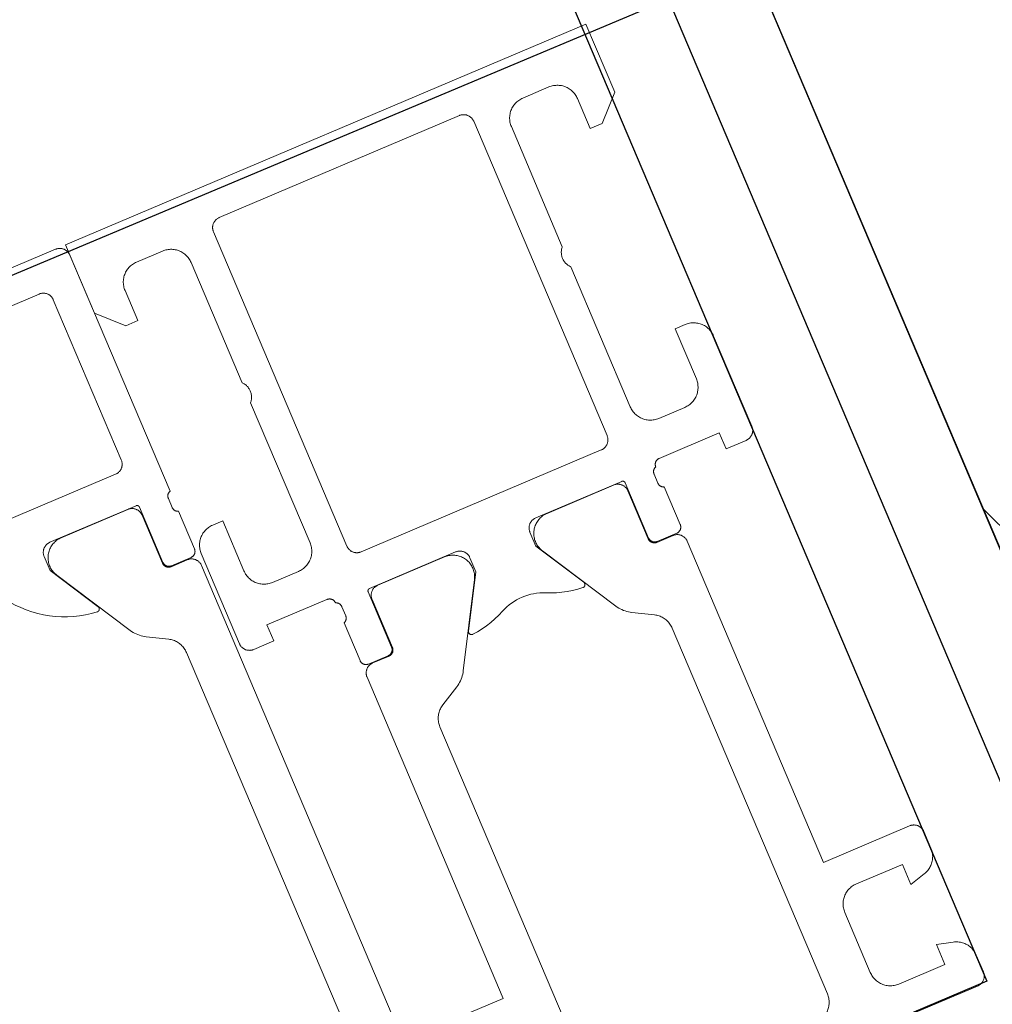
# Model space of a CAD drawing. Header units: metres. Extents: x 63115 to 703450, y -261936 to -53969.
# Tile 107 of 256: x 165753 to 165798, y -143459 to -143414. Entities that reach past the tile are written whole.
import ezdxf

# ---------------------------------------------------------------- set-up
doc = ezdxf.new("R2010")
doc.units = ezdxf.units.M
doc.layers.add('_01Hulplijnen', color=6, linetype='Continuous', plot=False)
for name, color, linetype in [('_02Binnenwanden', 2, 'Continuous'), ('_03-PROJECTION', 1, 'Continuous'), ('LAYER98', 7, 'Continuous')]:
    doc.layers.add(name, color=color, linetype=linetype)

# ---------------------------------------------------------------- blocks, each defined once
blk = doc.blocks.new('*U184')
at = {"layer": '_01Hulplijnen'}
blk.add_lwpolyline([(6.1, 113.339), (0, 0)], dxfattribs=at)
at = {"layer": '_02Binnenwanden'}
blk.add_lwpolyline([(-34.969, 1.882), (-34.46, 11.341), (-3.655, 9.683), (1.936, 113.563), (10.264, 113.115), (4.673, 9.235), (35.478, 7.577), (34.969, -1.882)], close=True, dxfattribs=at)
blk = doc.blocks.new('*U164')
at = {"layer": 'LAYER98', "color": 7, "linetype": 'Continuous', "lineweight": 9}
for points in [[(888.377, 60.184), (937.377, 60.184)], [(937.377, 60.184), (937.404, 60.184), (937.432, 60.181), (937.458, 60.178), (937.484, 60.173), (937.511, 60.166), (937.537, 60.158), (937.563, 60.149), (937.587, 60.138), (937.611, 60.126), (937.635, 60.113), (937.658, 60.098), (937.68, 60.082), (937.701, 60.066), (937.722, 60.047), (937.74, 60.028), (937.759, 60.008), (937.775, 59.987), (937.791, 59.965), (937.806, 59.942), (937.819, 59.919), (937.831, 59.894), (937.842, 59.869), (937.852, 59.844), (937.859, 59.818), (937.865, 59.792), (937.871, 59.765), (937.874, 59.738), (937.877, 59.711), (937.877, 59.684)], [(939.577, 57.185), (939.577, 55.684), (938.978, 55.684), (937.878, 56.784), (937.878, 60.184), (963.878, 60.184)], [(963.878, 60.184), (963.878, 56.784), (962.777, 55.684), (962.178, 55.684), (962.178, 57.185)], [(937.877, 59.684), (937.877, 47.884)], [(935.877, 58.584), (915.077, 58.584)], [(936.377, 58.084), (936.377, 58.111), (936.374, 58.138), (936.371, 58.165), (936.365, 58.192), (936.359, 58.218), (936.352, 58.244), (936.342, 58.269), (936.331, 58.294), (936.319, 58.318), (936.306, 58.342), (936.291, 58.365), (936.275, 58.387), (936.259, 58.408), (936.24, 58.428), (936.221, 58.447), (936.201, 58.465), (936.18, 58.482), (936.158, 58.498), (936.135, 58.513), (936.111, 58.526), (936.087, 58.538), (936.063, 58.549), (936.037, 58.558), (936.011, 58.566), (935.984, 58.573), (935.958, 58.578), (935.932, 58.581), (935.904, 58.584), (935.877, 58.584)], [(944.878, 58.584), (944.851, 58.584), (944.823, 58.581), (944.797, 58.578), (944.771, 58.573), (944.744, 58.566), (944.718, 58.558), (944.692, 58.549), (944.668, 58.538), (944.644, 58.526), (944.62, 58.513), (944.597, 58.498), (944.575, 58.483), (944.554, 58.465), (944.534, 58.447), (944.515, 58.428), (944.496, 58.408), (944.48, 58.387), (944.464, 58.365), (944.449, 58.342), (944.436, 58.319), (944.424, 58.294), (944.413, 58.269), (944.404, 58.244), (944.396, 58.218), (944.39, 58.192), (944.384, 58.165), (944.381, 58.139), (944.378, 58.111), (944.378, 58.084)], [(956.878, 58.584), (944.878, 58.584)], [(957.378, 58.084), (957.377, 58.111), (957.375, 58.139), (957.371, 58.165), (957.366, 58.192), (957.359, 58.218), (957.352, 58.244), (957.342, 58.269), (957.331, 58.294), (957.319, 58.319), (957.306, 58.342), (957.291, 58.365), (957.275, 58.387), (957.259, 58.408), (957.24, 58.428), (957.222, 58.447), (957.201, 58.465), (957.181, 58.483), (957.158, 58.498), (957.136, 58.513), (957.112, 58.526), (957.088, 58.538), (957.063, 58.549), (957.037, 58.558), (957.012, 58.566), (956.985, 58.573), (956.959, 58.578), (956.932, 58.581), (956.904, 58.584), (956.878, 58.584)], [(936.377, 50.084), (936.377, 58.084)], [(940.577, 58.185), (940.523, 58.183), (940.47, 58.179), (940.416, 58.172), (940.362, 58.161), (940.311, 58.148), (940.259, 58.132), (940.207, 58.114), (940.158, 58.092), (940.109, 58.068), (940.063, 58.042), (940.017, 58.013), (939.973, 57.981), (939.931, 57.947), (939.89, 57.911), (939.852, 57.873), (939.815, 57.832), (939.781, 57.79), (939.75, 57.746), (939.721, 57.7), (939.694, 57.653), (939.67, 57.605), (939.648, 57.555), (939.63, 57.504), (939.614, 57.452), (939.601, 57.4), (939.591, 57.347), (939.584, 57.293), (939.579, 57.239), (939.577, 57.185)], [(941.878, 58.185), (940.577, 58.185)], [(942.878, 57.185), (942.876, 57.239), (942.872, 57.293), (942.864, 57.347), (942.855, 57.4), (942.841, 57.452), (942.825, 57.504), (942.807, 57.555), (942.785, 57.605), (942.761, 57.653), (942.734, 57.7), (942.705, 57.746), (942.674, 57.79), (942.64, 57.832), (942.604, 57.873), (942.565, 57.911), (942.525, 57.947), (942.482, 57.981), (942.439, 58.013), (942.394, 58.042), (942.346, 58.068), (942.298, 58.092), (942.248, 58.114), (942.197, 58.132), (942.146, 58.148), (942.093, 58.161), (942.039, 58.172), (941.985, 58.179), (941.932, 58.183), (941.878, 58.185)], [(944.378, 58.084), (944.378, 42.384)], [(957.378, 42.384), (957.378, 58.084)], [(959.878, 58.185), (959.823, 58.183), (959.77, 58.179), (959.716, 58.172), (959.663, 58.161), (959.61, 58.148), (959.559, 58.132), (959.508, 58.114), (959.458, 58.092), (959.409, 58.068), (959.362, 58.042), (959.316, 58.013), (959.273, 57.981), (959.231, 57.947), (959.19, 57.911), (959.151, 57.873), (959.115, 57.832), (959.081, 57.79), (959.05, 57.746), (959.021, 57.7), (958.994, 57.653), (958.97, 57.605), (958.948, 57.555), (958.93, 57.504), (958.914, 57.452), (958.901, 57.4), (958.891, 57.347), (958.884, 57.293), (958.879, 57.239), (958.878, 57.185)], [(961.178, 58.185), (959.878, 58.185)], [(962.178, 57.185), (962.176, 57.239), (962.172, 57.293), (962.164, 57.347), (962.154, 57.4), (962.142, 57.452), (962.125, 57.504), (962.106, 57.555), (962.085, 57.605), (962.062, 57.653), (962.034, 57.7), (962.005, 57.746), (961.974, 57.79), (961.94, 57.832), (961.903, 57.873), (961.865, 57.911), (961.825, 57.947), (961.783, 57.981), (961.739, 58.013), (961.693, 58.042), (961.647, 58.068), (961.598, 58.092), (961.548, 58.114), (961.497, 58.132), (961.445, 58.148), (961.393, 58.161), (961.34, 58.172), (961.286, 58.179), (961.231, 58.183), (961.178, 58.185)], [(942.878, 51.184), (942.878, 57.185)], [(958.878, 57.185), (958.878, 51.184)], [(942.878, 50.184), (942.904, 50.214), (942.929, 50.244), (942.952, 50.276), (942.974, 50.309), (942.992, 50.344), (943.01, 50.379), (943.025, 50.415), (943.039, 50.452), (943.051, 50.49), (943.061, 50.528), (943.068, 50.567), (943.073, 50.606), (943.076, 50.645), (943.078, 50.684), (943.076, 50.724), (943.073, 50.763), (943.068, 50.802), (943.061, 50.841), (943.051, 50.879), (943.039, 50.917), (943.025, 50.954), (943.01, 50.99), (942.992, 51.025), (942.974, 51.059), (942.952, 51.093), (942.929, 51.125), (942.904, 51.155), (942.878, 51.184)], [(958.878, 51.184), (958.852, 51.155), (958.826, 51.125), (958.804, 51.093), (958.782, 51.059), (958.763, 51.025), (958.745, 50.99), (958.73, 50.954), (958.716, 50.917), (958.704, 50.879), (958.694, 50.841), (958.688, 50.802), (958.682, 50.763), (958.679, 50.724), (958.678, 50.684), (958.679, 50.645), (958.682, 50.606), (958.688, 50.567), (958.694, 50.528), (958.704, 50.49), (958.716, 50.452), (958.73, 50.415), (958.745, 50.379), (958.763, 50.344), (958.782, 50.309), (958.804, 50.276), (958.826, 50.244), (958.852, 50.214), (958.878, 50.184)], [(935.877, 49.584), (935.904, 49.585), (935.932, 49.587), (935.958, 49.591), (935.984, 49.596), (936.011, 49.603), (936.037, 49.61), (936.063, 49.62), (936.087, 49.63), (936.111, 49.643), (936.135, 49.656), (936.158, 49.671), (936.18, 49.686), (936.201, 49.703), (936.221, 49.721), (936.24, 49.741), (936.259, 49.761), (936.275, 49.782), (936.291, 49.804), (936.306, 49.827), (936.319, 49.85), (936.331, 49.874), (936.342, 49.899), (936.352, 49.925), (936.359, 49.951), (936.365, 49.977), (936.371, 50.004), (936.374, 50.03), (936.377, 50.057), (936.377, 50.084)], [(942.878, 43.184), (942.878, 50.184)], [(958.878, 50.184), (958.878, 43.184)], [(915.077, 49.584), (935.877, 49.584)], [(932.626, 44.085), (932.352, 44.12), (932.079, 44.17), (931.81, 44.235), (931.545, 44.315), (931.284, 44.409), (931.029, 44.517), (930.781, 44.64), (930.54, 44.775), (930.307, 44.925), (930.082, 45.087), (929.867, 45.26), (929.661, 45.446), (929.467, 45.643), (929.283, 45.85), (929.111, 46.067), (928.952, 46.293), (928.805, 46.528), (928.671, 46.77), (928.552, 47.02), (928.445, 47.275), (928.354, 47.537)], [(931.877, 47.885), (931.851, 47.884), (931.823, 47.882), (931.797, 47.878), (931.77, 47.873), (931.743, 47.867), (931.718, 47.858), (931.692, 47.849), (931.667, 47.838), (931.644, 47.827), (931.62, 47.813), (931.597, 47.798), (931.575, 47.783), (931.554, 47.766), (931.533, 47.748), (931.515, 47.729), (931.496, 47.708), (931.48, 47.687), (931.464, 47.665), (931.449, 47.642), (931.436, 47.619), (931.424, 47.595), (931.413, 47.57), (931.403, 47.544), (931.396, 47.518), (931.389, 47.492), (931.384, 47.466), (931.38, 47.439), (931.378, 47.412), (931.377, 47.385)], [(932.44, 47.874), (932.387, 47.873), (932.333, 47.869), (932.28, 47.861), (932.228, 47.851), (932.176, 47.838), (932.124, 47.823), (932.073, 47.805), (932.024, 47.784), (931.976, 47.76), (931.929, 47.734), (931.884, 47.705), (931.84, 47.674), (931.798, 47.64), (931.758, 47.605), (931.72, 47.567), (931.684, 47.527), (931.649, 47.486), (931.617, 47.442), (931.588, 47.398), (931.562, 47.351), (931.537, 47.303), (931.516, 47.254), (931.496, 47.204), (931.481, 47.153), (931.467, 47.101), (931.456, 47.048), (931.448, 46.995), (931.443, 46.942), (931.44, 46.888), (931.441, 46.834), (931.445, 46.781), (931.451, 46.727), (931.461, 46.674), (931.473, 46.622), (931.488, 46.57), (931.506, 46.52), (931.526, 46.47), (931.549, 46.422), (931.574, 46.374)], [(936.178, 47.885), (931.877, 47.885)], [(935.768, 47.874), (932.44, 47.874)], [(936.268, 47.374), (936.267, 47.401), (936.265, 47.428), (936.261, 47.455), (936.256, 47.482), (936.249, 47.508), (936.241, 47.534), (936.232, 47.559), (936.222, 47.584), (936.209, 47.608), (936.196, 47.632), (936.182, 47.655), (936.166, 47.677), (936.148, 47.698), (936.131, 47.718), (936.111, 47.737), (936.092, 47.755), (936.07, 47.773), (936.048, 47.788), (936.025, 47.803), (936.002, 47.816), (935.978, 47.828), (935.953, 47.839), (935.928, 47.848), (935.901, 47.856), (935.875, 47.863), (935.849, 47.868), (935.821, 47.871), (935.795, 47.874), (935.768, 47.874)], [(936.298, 47.765), (936.297, 47.771), (936.297, 47.778), (936.296, 47.784), (936.295, 47.79), (936.293, 47.797), (936.291, 47.803), (936.289, 47.809), (936.286, 47.815), (936.283, 47.821), (936.28, 47.827), (936.276, 47.832), (936.273, 47.837), (936.269, 47.842), (936.265, 47.847), (936.26, 47.852), (936.255, 47.856), (936.25, 47.86), (936.245, 47.864), (936.239, 47.868), (936.233, 47.871), (936.228, 47.874), (936.222, 47.876), (936.216, 47.878), (936.21, 47.88), (936.203, 47.882), (936.197, 47.883), (936.19, 47.884), (936.184, 47.884), (936.178, 47.885)], [(936.298, 45.004), (936.298, 47.765)], [(937.877, 47.884), (937.863, 47.88), (937.849, 47.874), (937.835, 47.868), (937.821, 47.861), (937.809, 47.854), (937.796, 47.845), (937.783, 47.836), (937.773, 47.826), (937.761, 47.816), (937.75, 47.805), (937.74, 47.794), (937.731, 47.782), (937.723, 47.769), (937.715, 47.756), (937.707, 47.743), (937.701, 47.729), (937.695, 47.715), (937.69, 47.701), (937.687, 47.686), (937.683, 47.672), (937.68, 47.657), (937.679, 47.642), (937.678, 47.627), (937.678, 47.611)], [(937.678, 47.611), (937.678, 47.158)], [(931.377, 47.385), (931.377, 46.685), (932.759, 44.292)], [(936.268, 44.974), (936.268, 47.374)], [(937.678, 47.158), (937.678, 47.143), (937.679, 47.128), (937.68, 47.112), (937.683, 47.098), (937.687, 47.083), (937.69, 47.068), (937.695, 47.054), (937.701, 47.04), (937.707, 47.026), (937.715, 47.013), (937.723, 47), (937.731, 46.987), (937.74, 46.975), (937.75, 46.964), (937.761, 46.953), (937.773, 46.943), (937.783, 46.933), (937.796, 46.924), (937.809, 46.916), (937.821, 46.908), (937.835, 46.901), (937.849, 46.895), (937.863, 46.889), (937.877, 46.885)], [(937.877, 46.885), (937.877, 45.004)], [(931.574, 46.374), (933.689, 42.713)], [(938.077, 44.684), (938.079, 44.739), (938.083, 44.793), (938.091, 44.846), (938.101, 44.899), (938.114, 44.952), (938.13, 45.004), (938.148, 45.055), (938.17, 45.104), (938.194, 45.153), (938.221, 45.2), (938.25, 45.246), (938.281, 45.29), (938.315, 45.332), (938.352, 45.372), (938.39, 45.41), (938.431, 45.447), (938.473, 45.481), (938.517, 45.512), (938.563, 45.541), (938.609, 45.568), (938.658, 45.592), (938.707, 45.613), (938.759, 45.632), (938.811, 45.648), (938.862, 45.661), (938.916, 45.671), (938.97, 45.679), (939.023, 45.683), (939.077, 45.684)], [(939.077, 45.684), (939.577, 45.684), (939.577, 43.184)], [(962.178, 43.184), (962.178, 45.684), (962.678, 45.684)], [(962.678, 45.684), (962.731, 45.683), (962.786, 45.679), (962.84, 45.671), (962.893, 45.661), (962.945, 45.648), (962.997, 45.632), (963.048, 45.613), (963.098, 45.592), (963.147, 45.568), (963.193, 45.541), (963.239, 45.512), (963.283, 45.481), (963.325, 45.447), (963.365, 45.41), (963.403, 45.372), (963.44, 45.332), (963.474, 45.29), (963.505, 45.246), (963.534, 45.2), (963.562, 45.153), (963.585, 45.104), (963.606, 45.055), (963.625, 45.004), (963.642, 44.952), (963.654, 44.899), (963.664, 44.846), (963.672, 44.793), (963.676, 44.739), (963.678, 44.684)], [(936.567, 44.674), (936.551, 44.675), (936.535, 44.676), (936.519, 44.678), (936.503, 44.681), (936.487, 44.685), (936.472, 44.69), (936.456, 44.696), (936.441, 44.702), (936.427, 44.709), (936.413, 44.717), (936.399, 44.726), (936.386, 44.736), (936.373, 44.746), (936.361, 44.757), (936.35, 44.768), (936.339, 44.78), (936.328, 44.793), (936.319, 44.806), (936.311, 44.82), (936.303, 44.834), (936.295, 44.848), (936.289, 44.863), (936.283, 44.879), (936.278, 44.894), (936.274, 44.91), (936.272, 44.926), (936.27, 44.942), (936.268, 44.958), (936.268, 44.974)], [(936.598, 44.705), (936.581, 44.705), (936.565, 44.706), (936.549, 44.709), (936.533, 44.712), (936.518, 44.715), (936.502, 44.72), (936.486, 44.726), (936.472, 44.732), (936.457, 44.74), (936.442, 44.747), (936.429, 44.756), (936.416, 44.766), (936.403, 44.776), (936.391, 44.787), (936.38, 44.798), (936.369, 44.81), (936.358, 44.823), (936.349, 44.836), (936.341, 44.85), (936.332, 44.864), (936.325, 44.879), (936.318, 44.894), (936.314, 44.909), (936.309, 44.924), (936.305, 44.94), (936.302, 44.956), (936.299, 44.972), (936.298, 44.988), (936.298, 45.004)], [(937.877, 45.004), (937.877, 44.988), (937.876, 44.972), (937.873, 44.956), (937.87, 44.94), (937.866, 44.924), (937.861, 44.909), (937.856, 44.894), (937.85, 44.879), (937.843, 44.864), (937.834, 44.85), (937.826, 44.836), (937.816, 44.823), (937.806, 44.81), (937.795, 44.798), (937.783, 44.787), (937.772, 44.776), (937.759, 44.766), (937.746, 44.756), (937.732, 44.747), (937.718, 44.74), (937.703, 44.732), (937.689, 44.726), (937.673, 44.72), (937.657, 44.715), (937.642, 44.712), (937.626, 44.709), (937.609, 44.706), (937.594, 44.705), (937.577, 44.705)], [(937.378, 44.674), (936.567, 44.674)], [(937.577, 44.705), (936.598, 44.705)], [(937.878, 44.174), (937.877, 44.202), (937.875, 44.228), (937.871, 44.255), (937.866, 44.282), (937.859, 44.308), (937.852, 44.334), (937.842, 44.359), (937.831, 44.384), (937.819, 44.409), (937.806, 44.432), (937.792, 44.455), (937.775, 44.477), (937.759, 44.498), (937.74, 44.518), (937.722, 44.537), (937.701, 44.556), (937.681, 44.572), (937.658, 44.588), (937.636, 44.603), (937.612, 44.616), (937.588, 44.628), (937.563, 44.639), (937.537, 44.648), (937.512, 44.656), (937.485, 44.663), (937.459, 44.668), (937.432, 44.671), (937.404, 44.674), (937.378, 44.674)], [(938.078, 40.184), (938.077, 44.684)], [(963.678, 44.684), (963.678, 40.184)], [(932.759, 44.292), (932.763, 44.285), (932.766, 44.278), (932.769, 44.271), (932.772, 44.264), (932.773, 44.257), (932.774, 44.25), (932.776, 44.242), (932.777, 44.234), (932.777, 44.227), (932.777, 44.219), (932.777, 44.212), (932.776, 44.204), (932.775, 44.197), (932.773, 44.19), (932.772, 44.182), (932.769, 44.175), (932.766, 44.168), (932.763, 44.161), (932.76, 44.154), (932.756, 44.148), (932.751, 44.142), (932.746, 44.136), (932.741, 44.13), (932.736, 44.124), (932.731, 44.119), (932.725, 44.114), (932.719, 44.11), (932.713, 44.106), (932.706, 44.102), (932.699, 44.098), (932.692, 44.095), (932.686, 44.093), (932.678, 44.09), (932.671, 44.088), (932.663, 44.087), (932.656, 44.086), (932.648, 44.085), (932.641, 44.085), (932.634, 44.085), (932.626, 44.085)], [(937.878, 19.094), (937.878, 44.174)], [(939.577, 43.184), (939.579, 43.13), (939.583, 43.076), (939.591, 43.023), (939.601, 42.97), (939.614, 42.917), (939.63, 42.865), (939.648, 42.814), (939.67, 42.765), (939.694, 42.716), (939.721, 42.669), (939.75, 42.623), (939.781, 42.579), (939.815, 42.537), (939.852, 42.497), (939.89, 42.458), (939.931, 42.422), (939.973, 42.388), (940.017, 42.357), (940.063, 42.327), (940.109, 42.301), (940.158, 42.277), (940.207, 42.255), (940.259, 42.237), (940.311, 42.221), (940.362, 42.208), (940.416, 42.198), (940.47, 42.19), (940.523, 42.186), (940.577, 42.184)], [(941.878, 42.184), (941.932, 42.186), (941.985, 42.19), (942.039, 42.198), (942.093, 42.208), (942.146, 42.221), (942.197, 42.237), (942.248, 42.255), (942.298, 42.277), (942.346, 42.301), (942.394, 42.327), (942.439, 42.357), (942.482, 42.388), (942.525, 42.422), (942.565, 42.458), (942.604, 42.497), (942.64, 42.537), (942.674, 42.579), (942.705, 42.623), (942.734, 42.669), (942.761, 42.716), (942.785, 42.765), (942.807, 42.814), (942.825, 42.865), (942.841, 42.917), (942.855, 42.97), (942.864, 43.023), (942.872, 43.076), (942.876, 43.13), (942.878, 43.184)], [(958.878, 43.184), (958.879, 43.13), (958.884, 43.076), (958.891, 43.023), (958.901, 42.97), (958.914, 42.917), (958.93, 42.865), (958.948, 42.814), (958.97, 42.765), (958.994, 42.716), (959.021, 42.669), (959.05, 42.623), (959.081, 42.579), (959.115, 42.537), (959.151, 42.497), (959.19, 42.458), (959.231, 42.422), (959.273, 42.388), (959.316, 42.357), (959.362, 42.327), (959.409, 42.301), (959.458, 42.277), (959.508, 42.255), (959.559, 42.237), (959.61, 42.221), (959.663, 42.208), (959.716, 42.198), (959.77, 42.19), (959.823, 42.186), (959.878, 42.184)], [(961.178, 42.184), (961.231, 42.186), (961.286, 42.19), (961.34, 42.198), (961.393, 42.208), (961.445, 42.221), (961.497, 42.237), (961.548, 42.255), (961.598, 42.277), (961.647, 42.301), (961.693, 42.327), (961.739, 42.357), (961.783, 42.388), (961.825, 42.422), (961.865, 42.458), (961.903, 42.497), (961.94, 42.537), (961.974, 42.579), (962.005, 42.623), (962.034, 42.669), (962.062, 42.716), (962.085, 42.765), (962.106, 42.814), (962.125, 42.865), (962.142, 42.917), (962.154, 42.97), (962.164, 43.023), (962.172, 43.076), (962.176, 43.13), (962.178, 43.184)], [(933.689, 42.713), (933.731, 42.644), (933.776, 42.578), (933.825, 42.515), (933.878, 42.454), (933.934, 42.396), (933.992, 42.341), (934.054, 42.289), (934.118, 42.241), (934.185, 42.196), (934.253, 42.155)], [(934.253, 42.155), (935.167, 41.642)], [(940.577, 42.184), (941.878, 42.184)], [(944.378, 42.384), (944.378, 42.357), (944.381, 42.33), (944.384, 42.304), (944.39, 42.277), (944.396, 42.251), (944.404, 42.225), (944.413, 42.199), (944.424, 42.174), (944.436, 42.15), (944.449, 42.127), (944.464, 42.104), (944.48, 42.082), (944.496, 42.061), (944.515, 42.041), (944.534, 42.021), (944.554, 42.003), (944.575, 41.986), (944.597, 41.971), (944.62, 41.956), (944.644, 41.943), (944.668, 41.931), (944.692, 41.92), (944.718, 41.91), (944.744, 41.903), (944.771, 41.896), (944.797, 41.891), (944.823, 41.887), (944.851, 41.885), (944.878, 41.884)], [(956.878, 41.884), (956.904, 41.885), (956.932, 41.887), (956.959, 41.891), (956.985, 41.896), (957.012, 41.903), (957.037, 41.91), (957.063, 41.92), (957.088, 41.931), (957.112, 41.943), (957.136, 41.956), (957.158, 41.971), (957.181, 41.986), (957.201, 42.003), (957.222, 42.021), (957.24, 42.041), (957.259, 42.061), (957.275, 42.082), (957.291, 42.104), (957.306, 42.127), (957.319, 42.15), (957.331, 42.174), (957.342, 42.199), (957.352, 42.225), (957.359, 42.251), (957.366, 42.277), (957.371, 42.304), (957.375, 42.33), (957.377, 42.357), (957.378, 42.384)], [(959.878, 42.184), (961.178, 42.184)], [(944.878, 41.884), (956.878, 41.884)], [(935.167, 41.642), (935.213, 41.615), (935.257, 41.585), (935.299, 41.554), (935.34, 41.52), (935.378, 41.483), (935.415, 41.445), (935.45, 41.405), (935.482, 41.364), (935.513, 41.32), (935.541, 41.275), (935.566, 41.229), (935.589, 41.181), (935.609, 41.132), (935.628, 41.082), (935.643, 41.032), (935.655, 40.98), (935.665, 40.928), (935.672, 40.876), (935.676, 40.823), (935.678, 40.77)], [(935.678, 40.77), (935.678, 22.499)], [(942.577, 40.484), (939.578, 40.484), (939.578, 39.684), (938.578, 39.684)], [(942.878, 40.184), (942.877, 40.201), (942.876, 40.217), (942.874, 40.233), (942.871, 40.249), (942.867, 40.265), (942.862, 40.28), (942.856, 40.295), (942.85, 40.31), (942.843, 40.325), (942.835, 40.339), (942.826, 40.353), (942.816, 40.366), (942.807, 40.379), (942.796, 40.391), (942.784, 40.402), (942.772, 40.413), (942.759, 40.423), (942.746, 40.433), (942.732, 40.442), (942.718, 40.45), (942.703, 40.457), (942.689, 40.463), (942.674, 40.469), (942.658, 40.473), (942.643, 40.477), (942.626, 40.481), (942.61, 40.483), (942.594, 40.484), (942.577, 40.484)], [(959.178, 40.484), (959.162, 40.484), (959.146, 40.483), (959.13, 40.481), (959.113, 40.477), (959.098, 40.473), (959.082, 40.469), (959.066, 40.463), (959.052, 40.457), (959.037, 40.45), (959.023, 40.442), (959.01, 40.433), (958.996, 40.423), (958.983, 40.413), (958.972, 40.402), (958.96, 40.391), (958.949, 40.379), (958.939, 40.366), (958.93, 40.353), (958.921, 40.339), (958.913, 40.325), (958.905, 40.31), (958.899, 40.295), (958.894, 40.28), (958.889, 40.265), (958.885, 40.249), (958.882, 40.233), (958.879, 40.217), (958.878, 40.201), (958.878, 40.184)], [(963.178, 39.684), (962.178, 39.684), (962.178, 40.484), (959.178, 40.484)], [(938.578, 39.684), (938.551, 39.685), (938.523, 39.687), (938.497, 39.691), (938.47, 39.696), (938.444, 39.703), (938.418, 39.711), (938.393, 39.72), (938.368, 39.731), (938.344, 39.743), (938.32, 39.756), (938.297, 39.771), (938.275, 39.786), (938.254, 39.803), (938.233, 39.821), (938.215, 39.841), (938.196, 39.861), (938.18, 39.882), (938.164, 39.904), (938.149, 39.927), (938.136, 39.95), (938.124, 39.974), (938.113, 39.999), (938.104, 40.025), (938.096, 40.051), (938.09, 40.077), (938.084, 40.104), (938.081, 40.13), (938.078, 40.157), (938.078, 40.184)], [(943.078, 39.911), (943.078, 39.926), (943.077, 39.941), (943.075, 39.956), (943.072, 39.971), (943.069, 39.986), (943.065, 40.001), (943.06, 40.015), (943.054, 40.029), (943.048, 40.043), (943.04, 40.056), (943.032, 40.069), (943.024, 40.081), (943.015, 40.093), (943.005, 40.105), (942.994, 40.116), (942.983, 40.126), (942.972, 40.136), (942.959, 40.145), (942.946, 40.153), (942.934, 40.161), (942.92, 40.168), (942.906, 40.174), (942.893, 40.18), (942.878, 40.184)], [(943.078, 39.457), (943.078, 39.911)], [(944.578, 40.184), (944.571, 40.184), (944.565, 40.184), (944.559, 40.183), (944.552, 40.181), (944.546, 40.18), (944.539, 40.178), (944.533, 40.176), (944.527, 40.173), (944.522, 40.171), (944.516, 40.167), (944.511, 40.164), (944.505, 40.16), (944.5, 40.156), (944.495, 40.151), (944.49, 40.147), (944.486, 40.142), (944.482, 40.137), (944.479, 40.132), (944.475, 40.126), (944.472, 40.121), (944.469, 40.115), (944.466, 40.109), (944.464, 40.103), (944.462, 40.097), (944.461, 40.09), (944.459, 40.084), (944.458, 40.077), (944.458, 40.071), (944.458, 40.064)], [(944.458, 40.064), (944.458, 37.304)], [(944.487, 39.674), (944.487, 39.702), (944.489, 39.729), (944.493, 39.755), (944.498, 39.782), (944.505, 39.808), (944.513, 39.834), (944.523, 39.859), (944.533, 39.884), (944.545, 39.909), (944.559, 39.932), (944.573, 39.955), (944.589, 39.977), (944.606, 39.998), (944.624, 40.018), (944.643, 40.037), (944.663, 40.056), (944.685, 40.073), (944.706, 40.088), (944.729, 40.103), (944.753, 40.116), (944.776, 40.128), (944.802, 40.139), (944.827, 40.148), (944.853, 40.156), (944.879, 40.163), (944.906, 40.168), (944.933, 40.172), (944.96, 40.174), (944.986, 40.175)], [(948.878, 40.184), (944.578, 40.184)], [(944.986, 40.175), (948.314, 40.175)], [(948.314, 40.175), (948.367, 40.173), (948.421, 40.169), (948.475, 40.162), (948.527, 40.152), (948.579, 40.139), (948.631, 40.123), (948.681, 40.105), (948.731, 40.084), (948.778, 40.06), (948.825, 40.034), (948.871, 40.005), (948.915, 39.974), (948.957, 39.941), (948.997, 39.905), (949.035, 39.868), (949.071, 39.828), (949.106, 39.786), (949.137, 39.743), (949.166, 39.698), (949.193, 39.651), (949.218, 39.603), (949.239, 39.554), (949.258, 39.504), (949.274, 39.453), (949.288, 39.401), (949.299, 39.348), (949.307, 39.295), (949.312, 39.242), (949.314, 39.188), (949.314, 39.134), (949.31, 39.081), (949.303, 39.028), (949.294, 38.975), (949.281, 38.922), (949.267, 38.871), (949.249, 38.82), (949.229, 38.77), (949.205, 38.722), (949.18, 38.675)], [(949.378, 39.684), (949.377, 39.712), (949.375, 39.738), (949.371, 39.765), (949.366, 39.792), (949.359, 39.818), (949.352, 39.844), (949.342, 39.869), (949.331, 39.894), (949.319, 39.919), (949.306, 39.942), (949.291, 39.965), (949.275, 39.987), (949.259, 40.008), (949.24, 40.028), (949.222, 40.047), (949.201, 40.066), (949.181, 40.082), (949.158, 40.098), (949.136, 40.113), (949.112, 40.126), (949.088, 40.138), (949.063, 40.149), (949.037, 40.158), (949.012, 40.166), (948.985, 40.173), (948.959, 40.178), (948.932, 40.181), (948.904, 40.184), (948.878, 40.184)], [(952.878, 40.184), (952.851, 40.184), (952.823, 40.181), (952.797, 40.178), (952.771, 40.173), (952.744, 40.166), (952.718, 40.158), (952.692, 40.149), (952.668, 40.138), (952.644, 40.126), (952.62, 40.113), (952.597, 40.098), (952.575, 40.082), (952.554, 40.066), (952.534, 40.047), (952.515, 40.028), (952.497, 40.008), (952.48, 39.987), (952.464, 39.965), (952.449, 39.942), (952.436, 39.919), (952.424, 39.894), (952.413, 39.869), (952.404, 39.844), (952.396, 39.818), (952.39, 39.792), (952.384, 39.765), (952.381, 39.738), (952.378, 39.712), (952.378, 39.684)], [(952.575, 38.675), (952.55, 38.722), (952.526, 38.77), (952.507, 38.82), (952.488, 38.871), (952.474, 38.922), (952.462, 38.975), (952.452, 39.028), (952.446, 39.081), (952.442, 39.134), (952.441, 39.188), (952.443, 39.242), (952.449, 39.295), (952.457, 39.348), (952.468, 39.401), (952.481, 39.453), (952.497, 39.504), (952.517, 39.554), (952.538, 39.603), (952.563, 39.651), (952.589, 39.698), (952.618, 39.743), (952.65, 39.786), (952.685, 39.828), (952.721, 39.868), (952.759, 39.905), (952.799, 39.941), (952.841, 39.974), (952.885, 40.005), (952.93, 40.034), (952.977, 40.06), (953.025, 40.084), (953.074, 40.105), (953.125, 40.123), (953.176, 40.139), (953.229, 40.152), (953.281, 40.162), (953.334, 40.169), (953.388, 40.173), (953.441, 40.175)], [(957.178, 40.184), (952.878, 40.184)], [(953.441, 40.175), (956.769, 40.175)], [(956.769, 40.175), (956.796, 40.174), (956.822, 40.172), (956.85, 40.168), (956.876, 40.163), (956.902, 40.156), (956.928, 40.148), (956.954, 40.139), (956.979, 40.128), (957.003, 40.116), (957.026, 40.103), (957.049, 40.088), (957.071, 40.073), (957.092, 40.056), (957.112, 40.037), (957.132, 40.018), (957.149, 39.998), (957.167, 39.977), (957.183, 39.955), (957.197, 39.932), (957.21, 39.909), (957.223, 39.884), (957.233, 39.859), (957.242, 39.834), (957.25, 39.808), (957.257, 39.782), (957.262, 39.755), (957.266, 39.729), (957.268, 39.702), (957.269, 39.674)], [(957.298, 40.064), (957.298, 40.071), (957.297, 40.077), (957.296, 40.084), (957.295, 40.09), (957.293, 40.097), (957.291, 40.103), (957.289, 40.109), (957.286, 40.115), (957.283, 40.121), (957.28, 40.126), (957.277, 40.132), (957.273, 40.137), (957.27, 40.142), (957.265, 40.147), (957.26, 40.151), (957.255, 40.156), (957.25, 40.16), (957.245, 40.164), (957.239, 40.167), (957.233, 40.171), (957.229, 40.173), (957.222, 40.176), (957.216, 40.178), (957.21, 40.18), (957.203, 40.181), (957.197, 40.183), (957.19, 40.184), (957.185, 40.184), (957.178, 40.184)], [(957.298, 37.304), (957.298, 40.064)], [(958.878, 40.184), (958.863, 40.18), (958.849, 40.174), (958.835, 40.168), (958.822, 40.161), (958.809, 40.153), (958.796, 40.145), (958.784, 40.136), (958.773, 40.126), (958.761, 40.116), (958.751, 40.105), (958.74, 40.093), (958.731, 40.081), (958.723, 40.069), (958.715, 40.056), (958.708, 40.043), (958.701, 40.029), (958.695, 40.015), (958.69, 40.001), (958.687, 39.986), (958.683, 39.971), (958.681, 39.956), (958.679, 39.941), (958.678, 39.926), (958.678, 39.911)], [(958.678, 39.911), (958.678, 39.457)], [(963.678, 40.184), (963.677, 40.157), (963.675, 40.13), (963.671, 40.104), (963.666, 40.077), (963.659, 40.051), (963.651, 40.025), (963.643, 39.999), (963.632, 39.974), (963.619, 39.95), (963.606, 39.927), (963.592, 39.904), (963.575, 39.882), (963.559, 39.861), (963.541, 39.841), (963.522, 39.821), (963.501, 39.803), (963.481, 39.786), (963.458, 39.771), (963.436, 39.756), (963.412, 39.743), (963.388, 39.731), (963.362, 39.72), (963.337, 39.711), (963.312, 39.703), (963.285, 39.696), (963.259, 39.691), (963.231, 39.687), (963.205, 39.685), (963.178, 39.684)], [(942.878, 39.184), (942.893, 39.189), (942.906, 39.194), (942.92, 39.201), (942.934, 39.208), (942.946, 39.215), (942.959, 39.224), (942.972, 39.233), (942.983, 39.242), (942.994, 39.253), (943.005, 39.264), (943.015, 39.275), (943.024, 39.287), (943.032, 39.299), (943.04, 39.312), (943.048, 39.326), (943.054, 39.339), (943.06, 39.353), (943.065, 39.368), (943.069, 39.382), (943.072, 39.397), (943.075, 39.412), (943.077, 39.427), (943.078, 39.442), (943.078, 39.457)], [(944.487, 37.275), (944.487, 39.674)], [(947.999, 36.597), (949.378, 38.984), (949.378, 39.684)], [(952.378, 39.684), (952.378, 38.984), (953.756, 36.597)], [(957.269, 39.674), (957.269, 37.275)], [(958.678, 39.457), (958.678, 39.442), (958.679, 39.427), (958.681, 39.412), (958.683, 39.397), (958.687, 39.382), (958.69, 39.368), (958.695, 39.353), (958.701, 39.339), (958.708, 39.326), (958.715, 39.312), (958.723, 39.299), (958.731, 39.287), (958.74, 39.275), (958.751, 39.264), (958.761, 39.253), (958.773, 39.242), (958.784, 39.233), (958.796, 39.224), (958.809, 39.215), (958.822, 39.208), (958.835, 39.201), (958.849, 39.194), (958.863, 39.189), (958.878, 39.184)], [(942.878, 37.304), (942.878, 39.184)], [(958.878, 39.184), (958.878, 37.304)], [(949.18, 38.675), (947.066, 35.013)], [(954.69, 35.013), (952.575, 38.675)], [(943.178, 37.004), (943.161, 37.005), (943.146, 37.006), (943.129, 37.008), (943.113, 37.011), (943.098, 37.015), (943.082, 37.02), (943.066, 37.025), (943.052, 37.032), (943.037, 37.039), (943.023, 37.047), (943.01, 37.056), (942.996, 37.065), (942.983, 37.076), (942.972, 37.087), (942.96, 37.098), (942.949, 37.11), (942.939, 37.123), (942.93, 37.136), (942.921, 37.15), (942.913, 37.164), (942.905, 37.178), (942.899, 37.193), (942.894, 37.208), (942.889, 37.224), (942.885, 37.24), (942.882, 37.256), (942.88, 37.272), (942.878, 37.288), (942.878, 37.304)], [(944.458, 37.304), (944.457, 37.288), (944.456, 37.272), (944.454, 37.256), (944.451, 37.24), (944.447, 37.224), (944.442, 37.208), (944.437, 37.193), (944.43, 37.178), (944.423, 37.164), (944.415, 37.15), (944.406, 37.136), (944.397, 37.123), (944.387, 37.11), (944.376, 37.098), (944.364, 37.087), (944.352, 37.076), (944.339, 37.065), (944.326, 37.056), (944.313, 37.047), (944.298, 37.039), (944.283, 37.032), (944.269, 37.025), (944.254, 37.02), (944.238, 37.015), (944.223, 37.011), (944.206, 37.008), (944.19, 37.006), (944.174, 37.005), (944.158, 37.004)], [(944.188, 36.974), (944.203, 36.975), (944.22, 36.976), (944.235, 36.978), (944.252, 36.982), (944.268, 36.985), (944.283, 36.99), (944.298, 36.996), (944.314, 37.002), (944.328, 37.009), (944.342, 37.017), (944.356, 37.026), (944.369, 37.036), (944.382, 37.046), (944.394, 37.057), (944.405, 37.068), (944.416, 37.08), (944.426, 37.093), (944.436, 37.106), (944.444, 37.12), (944.452, 37.134), (944.46, 37.149), (944.466, 37.163), (944.472, 37.179), (944.477, 37.194), (944.481, 37.21), (944.483, 37.226), (944.485, 37.242), (944.487, 37.258), (944.487, 37.275)], [(957.269, 37.275), (957.269, 37.258), (957.27, 37.242), (957.273, 37.226), (957.275, 37.21), (957.279, 37.194), (957.284, 37.179), (957.289, 37.163), (957.296, 37.149), (957.303, 37.134), (957.311, 37.12), (957.319, 37.106), (957.329, 37.093), (957.34, 37.08), (957.351, 37.068), (957.361, 37.057), (957.374, 37.046), (957.387, 37.036), (957.399, 37.026), (957.413, 37.017), (957.428, 37.009), (957.442, 37.002), (957.457, 36.996), (957.473, 36.99), (957.488, 36.985), (957.504, 36.982), (957.52, 36.978), (957.535, 36.976), (957.552, 36.975), (957.568, 36.974)], [(957.598, 37.004), (957.581, 37.005), (957.565, 37.006), (957.549, 37.008), (957.533, 37.011), (957.518, 37.015), (957.502, 37.02), (957.486, 37.025), (957.472, 37.032), (957.457, 37.039), (957.443, 37.047), (957.43, 37.056), (957.416, 37.065), (957.403, 37.076), (957.392, 37.087), (957.38, 37.098), (957.369, 37.11), (957.358, 37.123), (957.35, 37.136), (957.341, 37.15), (957.333, 37.164), (957.325, 37.178), (957.319, 37.193), (957.314, 37.208), (957.309, 37.224), (957.305, 37.24), (957.302, 37.256), (957.3, 37.272), (957.298, 37.288), (957.298, 37.304)], [(958.878, 37.304), (958.877, 37.288), (958.876, 37.272), (958.874, 37.256), (958.871, 37.24), (958.866, 37.224), (958.862, 37.208), (958.856, 37.193), (958.85, 37.178), (958.843, 37.164), (958.835, 37.15), (958.826, 37.136), (958.816, 37.123), (958.807, 37.11), (958.796, 37.098), (958.784, 37.087), (958.772, 37.076), (958.759, 37.065), (958.746, 37.056), (958.732, 37.047), (958.718, 37.039), (958.703, 37.032), (958.689, 37.025), (958.674, 37.02), (958.658, 37.015), (958.643, 37.011), (958.626, 37.008), (958.61, 37.006), (958.594, 37.005), (958.577, 37.004)], [(942.878, 36.474), (942.878, 36.502), (942.881, 36.529), (942.884, 36.555), (942.89, 36.582), (942.896, 36.608), (942.904, 36.634), (942.913, 36.66), (942.924, 36.684), (942.936, 36.709), (942.949, 36.732), (942.964, 36.755), (942.98, 36.777), (942.997, 36.798), (943.015, 36.818), (943.034, 36.837), (943.054, 36.856), (943.075, 36.872), (943.097, 36.888), (943.12, 36.903), (943.144, 36.916), (943.168, 36.928), (943.192, 36.939), (943.218, 36.948), (943.244, 36.956), (943.271, 36.963), (943.297, 36.968), (943.323, 36.972), (943.351, 36.974), (943.378, 36.974)], [(944.158, 37.004), (943.178, 37.004)], [(943.378, 36.974), (944.188, 36.974)], [(949.799, 36.832), (949.572, 36.731), (949.341, 36.642), (949.105, 36.566), (948.864, 36.502), (948.622, 36.451), (948.376, 36.413), (948.13, 36.389)], [(951.957, 36.832), (951.829, 36.889), (951.699, 36.938), (951.566, 36.98), (951.431, 37.015), (951.294, 37.042), (951.156, 37.061), (951.017, 37.073), (950.878, 37.077), (950.738, 37.073), (950.6, 37.061), (950.461, 37.042), (950.324, 37.015), (950.19, 36.98), (950.057, 36.938), (949.926, 36.889), (949.799, 36.832)], [(953.626, 36.389), (953.379, 36.413), (953.134, 36.451), (952.891, 36.502), (952.651, 36.566), (952.415, 36.642), (952.184, 36.731), (951.957, 36.832)], [(957.568, 36.974), (958.378, 36.974)], [(958.577, 37.004), (957.598, 37.004)], [(958.378, 36.974), (958.404, 36.974), (958.432, 36.972), (958.459, 36.968), (958.485, 36.963), (958.512, 36.956), (958.537, 36.948), (958.563, 36.939), (958.588, 36.928), (958.612, 36.916), (958.636, 36.903), (958.658, 36.888), (958.681, 36.872), (958.701, 36.856), (958.722, 36.837), (958.74, 36.818), (958.759, 36.798), (958.775, 36.777), (958.792, 36.755), (958.806, 36.732), (958.819, 36.709), (958.831, 36.684), (958.842, 36.66), (958.852, 36.634), (958.859, 36.608), (958.866, 36.582), (958.871, 36.555), (958.875, 36.529), (958.877, 36.502), (958.878, 36.474)], [(938.578, 20.434), (942.878, 20.434), (942.878, 36.474)], [(948.13, 36.389), (948.122, 36.388), (948.114, 36.388), (948.107, 36.389), (948.1, 36.39), (948.092, 36.391), (948.085, 36.392), (948.077, 36.395), (948.07, 36.397), (948.064, 36.4), (948.057, 36.403), (948.05, 36.407), (948.044, 36.41), (948.037, 36.415), (948.031, 36.42), (948.025, 36.424), (948.021, 36.43), (948.016, 36.435), (948.011, 36.441), (948.006, 36.447), (948.002, 36.453), (947.998, 36.46), (947.994, 36.466), (947.991, 36.473), (947.988, 36.48), (947.986, 36.487), (947.984, 36.495), (947.982, 36.502), (947.981, 36.51), (947.981, 36.517), (947.981, 36.525), (947.981, 36.532), (947.981, 36.54), (947.981, 36.547), (947.983, 36.555), (947.984, 36.562), (947.987, 36.569), (947.989, 36.576), (947.992, 36.583), (947.995, 36.59), (947.999, 36.597)], [(953.756, 36.597), (953.76, 36.59), (953.763, 36.583), (953.766, 36.576), (953.769, 36.569), (953.771, 36.562), (953.773, 36.555), (953.773, 36.547), (953.774, 36.54), (953.774, 36.532), (953.774, 36.525), (953.774, 36.517), (953.773, 36.51), (953.773, 36.502), (953.772, 36.495), (953.77, 36.487), (953.767, 36.48), (953.764, 36.473), (953.761, 36.466), (953.758, 36.46), (953.754, 36.453), (953.749, 36.447), (953.745, 36.441), (953.74, 36.435), (953.735, 36.43), (953.73, 36.424), (953.724, 36.42), (953.718, 36.415), (953.712, 36.41), (953.705, 36.407), (953.698, 36.403), (953.691, 36.4), (953.685, 36.397), (953.678, 36.395), (953.671, 36.392), (953.663, 36.391), (953.656, 36.39), (953.648, 36.389), (953.641, 36.388), (953.633, 36.388), (953.626, 36.389)], [(958.878, 36.474), (958.878, 20.434), (963.178, 20.434)], [(947.066, 35.013), (947.024, 34.945), (946.979, 34.879), (946.93, 34.815), (946.877, 34.754), (946.821, 34.696), (946.763, 34.641), (946.701, 34.589), (946.637, 34.541), (946.57, 34.496), (946.501, 34.455)], [(955.254, 34.455), (955.185, 34.496), (955.118, 34.541), (955.054, 34.589), (954.993, 34.641), (954.934, 34.696), (954.878, 34.754), (954.826, 34.815), (954.777, 34.879), (954.731, 34.945), (954.69, 35.013)], [(946.501, 34.455), (945.588, 33.942)], [(956.168, 33.942), (955.254, 34.455)], [(945.588, 33.942), (945.542, 33.915), (945.498, 33.886), (945.456, 33.854), (945.415, 33.82), (945.376, 33.784), (945.34, 33.745), (945.305, 33.705), (945.273, 33.664), (945.242, 33.62), (945.214, 33.575), (945.189, 33.529), (945.165, 33.481), (945.146, 33.432), (945.127, 33.383), (945.112, 33.332), (945.1, 33.28), (945.09, 33.228), (945.083, 33.176), (945.078, 33.123), (945.077, 33.07)], [(956.679, 33.07), (956.677, 33.123), (956.673, 33.176), (956.666, 33.228), (956.656, 33.28), (956.644, 33.332), (956.628, 33.383), (956.61, 33.432), (956.59, 33.481), (956.566, 33.529), (956.541, 33.575), (956.514, 33.62), (956.483, 33.664), (956.45, 33.705), (956.416, 33.745), (956.379, 33.784), (956.34, 33.82), (956.3, 33.854), (956.257, 33.886), (956.213, 33.915), (956.168, 33.942)], [(945.077, 33.07), (945.078, 14.799)], [(956.678, 14.799), (956.679, 33.07)], [(963.178, 20.434), (963.205, 20.434), (963.231, 20.431), (963.259, 20.428), (963.285, 20.423), (963.312, 20.416), (963.337, 20.408), (963.362, 20.399), (963.388, 20.388), (963.412, 20.376), (963.436, 20.363), (963.458, 20.348), (963.481, 20.333), (963.501, 20.316), (963.522, 20.297), (963.541, 20.278), (963.559, 20.258), (963.575, 20.237), (963.592, 20.215), (963.606, 20.192), (963.619, 20.169), (963.632, 20.144), (963.643, 20.119), (963.651, 20.094), (963.659, 20.068), (963.666, 20.042), (963.671, 20.015), (963.675, 19.989), (963.677, 19.962), (963.678, 19.934)], [(963.678, 19.934), (963.678, 19.103)], [(963.678, 19.103), (963.676, 19.049), (963.672, 18.994), (963.664, 18.941), (963.654, 18.887), (963.641, 18.834), (963.625, 18.782), (963.606, 18.731), (963.584, 18.681), (963.56, 18.632), (963.532, 18.584), (963.503, 18.539), (963.471, 18.494), (963.437, 18.452), (963.399, 18.412), (963.361, 18.373), (963.32, 18.337), (963.277, 18.303), (963.233, 18.272), (963.187, 18.243), (963.139, 18.216), (963.09, 18.192), (963.04, 18.171), (962.988, 18.153), (962.936, 18.137)], [(959.878, 18.934), (959.823, 18.933), (959.77, 18.929), (959.716, 18.921), (959.663, 18.911), (959.61, 18.898), (959.559, 18.882), (959.508, 18.863), (959.458, 18.842), (959.409, 18.818), (959.362, 18.791), (959.316, 18.762), (959.273, 18.731), (959.231, 18.697), (959.19, 18.66), (959.151, 18.622), (959.115, 18.582), (959.081, 18.54), (959.05, 18.496), (959.021, 18.45), (958.994, 18.403), (958.97, 18.354), (958.948, 18.305), (958.93, 18.254), (958.914, 18.202), (958.901, 18.15), (958.891, 18.096), (958.884, 18.043), (958.879, 17.989), (958.878, 17.934)], [(962.936, 18.137), (962.178, 17.934), (962.178, 18.934), (959.878, 18.934)], [(958.878, 17.934), (958.878, 14.934)], [(956.167, 13.927), (956.213, 13.954), (956.257, 13.984), (956.299, 14.015), (956.34, 14.049), (956.378, 14.086), (956.415, 14.124), (956.45, 14.164), (956.482, 14.205), (956.513, 14.249), (956.541, 14.294), (956.566, 14.34), (956.589, 14.388), (956.609, 14.437), (956.628, 14.486), (956.643, 14.537), (956.655, 14.589), (956.665, 14.641), (956.672, 14.693), (956.676, 14.746), (956.678, 14.799)], [(958.878, 14.934), (958.879, 14.88), (958.884, 14.826), (958.891, 14.773), (958.901, 14.72), (958.914, 14.667), (958.93, 14.615), (958.948, 14.564), (958.97, 14.515), (958.994, 14.466), (959.021, 14.419), (959.05, 14.373), (959.081, 14.329), (959.115, 14.287), (959.151, 14.247), (959.19, 14.209), (959.231, 14.172), (959.273, 14.138), (959.316, 14.107), (959.362, 14.078), (959.409, 14.051), (959.458, 14.027), (959.508, 14.005), (959.559, 13.987), (959.61, 13.971), (959.663, 13.958), (959.716, 13.948), (959.77, 13.94), (959.823, 13.936), (959.878, 13.934)], [(959.878, 13.934), (962.178, 13.934), (962.178, 14.934), (962.936, 14.732)], [(962.936, 14.732), (962.988, 14.716), (963.04, 14.698), (963.09, 14.677), (963.139, 14.653), (963.187, 14.626), (963.233, 14.597), (963.277, 14.566), (963.32, 14.532), (963.361, 14.496), (963.399, 14.457), (963.437, 14.417), (963.471, 14.375), (963.503, 14.33), (963.532, 14.285), (963.56, 14.237), (963.584, 14.188), (963.606, 14.138), (963.625, 14.087), (963.641, 14.035), (963.654, 13.982), (963.664, 13.929), (963.672, 13.875), (963.676, 13.82), (963.678, 13.765)], [(963.678, 13.765), (963.678, 12.934)], [(963.678, 12.934), (963.677, 12.907), (963.675, 12.88), (963.671, 12.854), (963.666, 12.827), (963.659, 12.801), (963.651, 12.775), (963.643, 12.749), (963.632, 12.724), (963.619, 12.7), (963.606, 12.677), (963.592, 12.654), (963.575, 12.632), (963.559, 12.611), (963.541, 12.591), (963.522, 12.571), (963.501, 12.553), (963.481, 12.536), (963.458, 12.521), (963.436, 12.506), (963.412, 12.493), (963.388, 12.481), (963.362, 12.47), (963.337, 12.461), (963.312, 12.453), (963.285, 12.446), (963.259, 12.441), (963.231, 12.437), (963.205, 12.435), (963.178, 12.434)], [(963.178, 12.434), (958.878, 12.434), (958.878, 11.394)]]:
    blk.add_lwpolyline(points, dxfattribs=at)
blk = doc.blocks.new('pui_02')
at = {"layer": '_03-PROJECTION'}
h = blk.add_hatch(dxfattribs=at)
h.set_pattern_fill('ANSI37', color=256, scale=10)
h.set_pattern_definition([(45, (-466.783, 197.56), (-22.45064, 22.45064), []), (135, (-466.783, 197.56), (-22.45064, -22.45064), [])])
h.paths.add_polyline_path([(5563.927, -1726.584), (5587.279, -1695.29), (5059.271, -1509.968), (3665.115, -2100.607), (3705.556, -2195.88), (3733.953, -2183.826), (3737.654, -2192.546), (5129.442, -1603.485), (5545.917, -1749.66)])
at = {"layer": '_02Binnenwanden'}
blk.add_lwpolyline([(5546.115, -1749.729), (5129.442, -1603.485), (3737.654, -2192.546), (3733.953, -2183.826), (3705.556, -2195.88), (3664.908, -2100.119), (5059.271, -1509.968), (5587.49, -1695.364)], dxfattribs=at)
at = {"layer": '_03-PROJECTION'}
blk.add_lwpolyline([(3683.244, -2153.989), (2813.27, -2519.632), (1888.232, -2684.239), (1593.735, -2716.683), (0, -2821.903)], dxfattribs=at)
at = {"layer": '_02Binnenwanden', "xscale": -0.9999999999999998, "rotation": 19.91930615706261}
blk.add_blockref('*U184', (3705.419, -2206.229), dxfattribs=at)
at = {"layer": '_03-PROJECTION', "rotation": 23}
blk.add_blockref('*U164', (2815.71, -2587.147), dxfattribs=at)

msp = doc.modelspace()

# ---------------------------------------------------------------- block references
at = {"layer": '_02Binnenwanden'}
msp.add_blockref('pui_02', (162099.369, -141258.61), dxfattribs=at)

doc.saveas('drawing.dxf')
